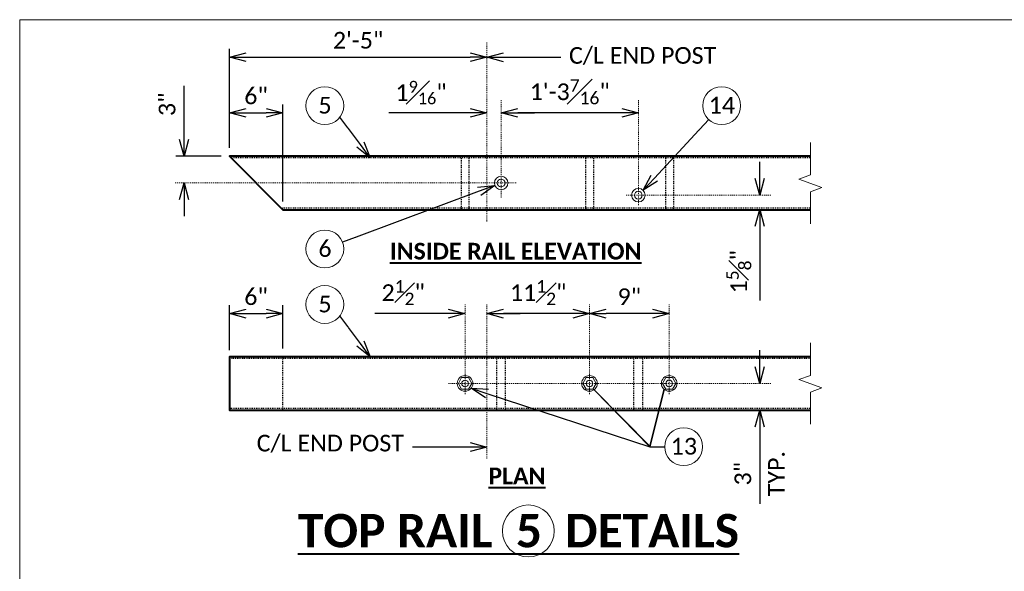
# Model space of a CAD drawing. Extents: x -1150 to 724, y -518 to -203.
# Tile 6 of 15: x -63 to 48, y -265 to -203. Entities that reach past the tile are written whole.
import ezdxf
from ezdxf import colors
from ezdxf.entities.mleader import LeaderData, LeaderLine
from ezdxf.enums import TextEntityAlignment as Align
from ezdxf.math import Vec2, Vec3

# ---------------------------------------------------------------- set-up
doc = ezdxf.new("R2010")
doc.units = 0
doc.header["$MEASUREMENT"] = 0
doc.linetypes.add('Wisdot2', pattern=[0.125, 0.0625, -0.0625])
doc.linetypes.add('Wisdot4', pattern=[0.28125, 0.125, -0.0625, 0.03125, -0.0625])
for name, color, linetype, lineweight in [('B_ANNO_BREAK', 7, 'Continuous', 18), ('B_ANNO_DIM', 7, 'Continuous', 18), ('B_ANNO_SYMB', 7, 'Continuous', 18), ('B_ANNO_TEXT', 7, 'Continuous', 18), ('B_ANNO_TEXT_TITLE', 7, 'Continuous', 40), ('B_CNTR', 1, 'Wisdot4', 18), ('B_DETAIL_HIDDEN', 7, 'Wisdot2', 25), ('B_DETAIL_OBJ', 7, 'Continuous', 40), ('B_STEEL', 92, 'Continuous', 18), ('B_STEEL_BOLT', 3, 'Continuous', 18)]:
    doc.layers.add(name, color=color, linetype=linetype, lineweight=lineweight)
doc.layers.add('B_ANNO_NOPLOT', color=47, linetype='Continuous', lineweight=18, plot=False)
doc.styles.add('Annotative', font='calibri.ttf', dxfattribs={"height": 0.0625})
doc.styles.get("Standard").update_dxf_attribs({"font": 'calibri.ttf'})
doc.styles.add('Subtitle', font='calibrib.ttf', dxfattribs={"height": 0.0625})
doc.styles.add('Title', font='calibrib.ttf', dxfattribs={"height": 0.125})
doc.dimstyles.new('Annotative', dxfattribs={"dimscale": 0, "dimtxt": 0.0625, "dimasz": 0.0625, "dimexe": 0.03125, "dimexo": 0.03125, "dimgap": 0.03125, "dimtad": 1, "dimdec": 3, "dimzin": 3, "dimdsep": 46, "dimlunit": 4, "dimtxsty": 'Standard', "dimblk": 'OPEN30', "dimcen": 0.03125, "dimaunit": 1, "dimadec": 0, "dimazin": 3, "dimtfac": 0.75, "dimtdec": 3, "dimtofl": 0, "dimtmove": 0, "dimatfit": 3, "dimldrblk": 'OPEN30', "dimfxl": 1, "dimtfill": 1, "dimfrac": 1, "dimtolj": 1, "dimtzin": 0, "dimarcsym": 0})

# ---------------------------------------------------------------- blocks, each defined once
blk = doc.blocks.new('AnonymousCell40')
at = {"layer": 'B_STEEL'}
for radius in [0.759, 0.438]:
    blk.add_circle((0, 0), radius, dxfattribs=at)
blk = doc.blocks.new('_Open30')
at = {"color": 0, "linetype": 'ByBlock', "lineweight": -2}
for p, q in [((-1, 0.268), (0, 0)), ((0, 0), (-1, -0.268)), ((0, 0), (-1, 0))]:
    blk.add_line(p, q, dxfattribs=at)
blk = doc.blocks.new('*D194')
at = {"layer": 'B_ANNO_DIM', "color": 0, "lineweight": -2, "transparency": 16777216}
for p, q in [((23.58, 277.86), (23.58, 282.9)), ((29.58, 278.05), (29.58, 282.9)), ((25.46, 281.97), (27.71, 281.97))]:
    blk.add_line(p, q, dxfattribs=at)
at = {"layer": 'Defpoints', "color": 0, "transparency": 16777216}
for p in [(29.58, 281.97), (23.58, 276.93), (29.58, 277.11)]:
    blk.add_point(p, dxfattribs=at)
at = {"layer": 'B_ANNO_DIM', "color": 0, "lineweight": -2, "transparency": 16777216, "xscale": 1.875, "yscale": 1.875, "zscale": 1.875, "rotation": 180}
blk.add_blockref('_Open30', (23.58, 281.97), dxfattribs=at)
at = {"layer": 'B_ANNO_DIM', "color": 0, "lineweight": -2, "transparency": 16777216, "xscale": 1.875, "yscale": 1.875, "zscale": 1.875}
blk.add_blockref('_Open30', (29.58, 281.97), dxfattribs=at)
at = {"layer": 'B_ANNO_DIM', "color": 0, "transparency": 16777216, "insert": (26.58, 283.86), "char_height": 1.875, "attachment_point": 5, "bg_fill": 3, "box_fill_scale": 1.25, "bg_fill_color": 256, "bg_fill_true_color": 13158600, "bg_fill_transparency": 0}
blk.add_mtext('\\A1;6"', dxfattribs=at)
blk = doc.blocks.new('*D203')
at = {"layer": 'B_ANNO_DIM', "color": 0, "lineweight": -2, "transparency": 16777216}
for p, q in [((18.48, 301.52), (18.48, 307.58)), ((22.65, 299.65), (17.54, 299.65)), ((18.48, 294.77), (18.48, 292.9))]:
    blk.add_line(p, q, dxfattribs=at)
at = {"layer": 'Defpoints', "color": 0, "transparency": 16777216}
for p in [(23.58, 299.65), (18.48, 296.65), (18.48, 296.65)]:
    blk.add_point(p, dxfattribs=at)
at = {"layer": 'B_ANNO_DIM', "color": 0, "lineweight": -2, "transparency": 16777216, "xscale": 1.875, "yscale": 1.875, "zscale": 1.875}
for p, rotation in [((18.48, 299.65), 270), ((18.48, 296.65), 90)]:
    blk.add_blockref('_Open30', p, dxfattribs=dict(at, rotation=rotation))
at = {"layer": 'B_ANNO_DIM', "color": 0, "transparency": 16777216, "insert": (16.58, 305.49), "char_height": 1.875, "attachment_point": 5, "rotation": 90, "bg_fill": 3, "box_fill_scale": 1.25, "bg_fill_color": 256, "bg_fill_true_color": 13158600, "bg_fill_transparency": 0}
blk.add_mtext('\\A1;3"', dxfattribs=at)
blk = doc.blocks.new('*D196')
at = {"layer": 'B_ANNO_DIM', "color": 0, "lineweight": -2, "transparency": 16777216}
for p, q in [((29.58, 294.58), (29.58, 305.47)), ((25.46, 304.53), (27.71, 304.53))]:
    blk.add_line(p, q, dxfattribs=at)
at = {"layer": 'Defpoints', "color": 0, "transparency": 16777216}
for p in [(23.58, 304.53), (29.58, 304.53), (29.58, 293.65)]:
    blk.add_point(p, dxfattribs=at)
at = {"layer": 'B_ANNO_DIM', "color": 0, "lineweight": -2, "transparency": 16777216, "xscale": 1.875, "yscale": 1.875, "zscale": 1.875, "rotation": 180}
blk.add_blockref('_Open30', (23.58, 304.53), dxfattribs=at)
at = {"layer": 'B_ANNO_DIM', "color": 0, "lineweight": -2, "transparency": 16777216, "xscale": 1.875, "yscale": 1.875, "zscale": 1.875}
blk.add_blockref('_Open30', (29.58, 304.53), dxfattribs=at)
at = {"layer": 'B_ANNO_DIM', "color": 0, "transparency": 16777216, "insert": (26.58, 306.43), "char_height": 1.875, "attachment_point": 5, "bg_fill": 3, "box_fill_scale": 1.25, "bg_fill_color": 256, "bg_fill_true_color": 13158600, "bg_fill_transparency": 0}
blk.add_mtext('\\A1;6"', dxfattribs=at)
blk = doc.blocks.new('*D208')
at = {"layer": 'B_ANNO_DIM', "color": 0, "lineweight": -2, "transparency": 16777216}
for p, q in [((50.66, 304.53), (41.5, 304.53)), ((56.02, 304.53), (57.9, 304.53))]:
    blk.add_line(p, q, dxfattribs=at)
at = {"layer": 'Defpoints', "color": 0, "transparency": 16777216}
for p in [(52.54, 304.53), (52.54, 304.53), (54.15, 304.53)]:
    blk.add_point(p, dxfattribs=at)
at = {"layer": 'B_ANNO_DIM', "color": 0, "lineweight": -2, "transparency": 16777216, "xscale": 1.875, "yscale": 1.875, "zscale": 1.875}
blk.add_blockref('_Open30', (52.54, 304.53), dxfattribs=at)
at = {"layer": 'B_ANNO_DIM', "color": 0, "lineweight": -2, "transparency": 16777216, "xscale": 1.875, "yscale": 1.875, "zscale": 1.875, "rotation": 180}
blk.add_blockref('_Open30', (54.15, 304.53), dxfattribs=at)
at = {"layer": 'B_ANNO_DIM', "color": 0, "transparency": 16777216, "insert": (45.14, 306.81), "char_height": 1.875, "attachment_point": 5, "bg_fill": 3, "box_fill_scale": 1.25, "bg_fill_color": 256, "bg_fill_true_color": 13158600, "bg_fill_transparency": 0}
blk.add_mtext('\\A1;1{\\H0.7x;\\S9#16;}"', dxfattribs=at)
blk = doc.blocks.new('*D199')
at = {"layer": 'B_ANNO_DIM', "color": 0, "lineweight": -2, "transparency": 16777216}
for p, q in [((23.58, 300.58), (23.58, 311.72)), ((25.46, 310.79), (50.66, 310.79))]:
    blk.add_line(p, q, dxfattribs=at)
at = {"layer": 'Defpoints', "color": 0, "transparency": 16777216}
for p in [(52.54, 310.79), (52.54, 310.79), (23.58, 299.65)]:
    blk.add_point(p, dxfattribs=at)
at = {"layer": 'B_ANNO_DIM', "color": 0, "lineweight": -2, "transparency": 16777216, "xscale": 1.875, "yscale": 1.875, "zscale": 1.875, "rotation": 180}
blk.add_blockref('_Open30', (23.58, 310.79), dxfattribs=at)
at = {"layer": 'B_ANNO_DIM', "color": 0, "lineweight": -2, "transparency": 16777216, "xscale": 1.875, "yscale": 1.875, "zscale": 1.875}
blk.add_blockref('_Open30', (52.54, 310.79), dxfattribs=at)
at = {"layer": 'B_ANNO_DIM', "color": 0, "transparency": 16777216, "insert": (38.06, 312.68), "char_height": 1.875, "attachment_point": 5, "bg_fill": 3, "box_fill_scale": 1.25, "bg_fill_color": 256, "bg_fill_true_color": 13158600, "bg_fill_transparency": 0}
blk.add_mtext('\\A1;2\'-5"', dxfattribs=at)
blk = doc.blocks.new('Nnumber in circle')
at = {"layer": 'B_ANNO_SYMB'}
blk.add_circle((0, 0), 2.13, dxfattribs=at)
at = {"layer": 'B_ANNO_TEXT', "style": 'Annotative'}
blk.add_attdef('#', text='', height=1.88, dxfattribs=at).set_placement((0.02, -0.89, -0.84), align=Align.CENTER)
blk = doc.blocks.new('AnonymousCell61')
at = {"layer": 'B_STEEL_BOLT', "flags": 128}
blk.add_lwpolyline([(-0.75, 0), (-0.38, 0.65), (0.38, 0.65), (0.75, 0), (0.38, -0.65), (-0.38, -0.65), (-0.75, 0)], dxfattribs=at)
at = {"layer": 'B_STEEL_BOLT'}
for radius in [0.879, 0.375]:
    blk.add_circle((0, 0), radius, dxfattribs=at)
blk = doc.blocks.new('*D276')
at = {"layer": 'B_ANNO_DIM', "color": 0, "lineweight": -2, "transparency": 16777216}
blk.add_line((71.17, 281.97), (65.96, 281.97), dxfattribs=at)
at = {"layer": 'Defpoints', "color": 0, "transparency": 16777216}
for p in [(64.08, 281.97), (64.08, 281.97), (73.04, 281.97)]:
    blk.add_point(p, dxfattribs=at)
at = {"layer": 'B_ANNO_DIM', "color": 0, "lineweight": -2, "transparency": 16777216, "xscale": 1.875, "yscale": 1.875, "zscale": 1.875, "rotation": 180}
blk.add_blockref('_Open30', (64.08, 281.97), dxfattribs=at)
at = {"layer": 'B_ANNO_DIM', "color": 0, "lineweight": -2, "transparency": 16777216, "xscale": 1.875, "yscale": 1.875, "zscale": 1.875}
blk.add_blockref('_Open30', (73.04, 281.97), dxfattribs=at)
at = {"layer": 'B_ANNO_DIM', "color": 0, "transparency": 16777216, "insert": (68.56, 283.86), "char_height": 1.875, "attachment_point": 5, "bg_fill": 3, "box_fill_scale": 1.25, "bg_fill_color": 256, "bg_fill_true_color": 13158600, "bg_fill_transparency": 0}
blk.add_mtext('\\A1;9"', dxfattribs=at)
blk = doc.blocks.new('*D277')
at = {"layer": 'B_ANNO_DIM', "color": 0, "lineweight": -2, "transparency": 16777216}
blk.add_line((62.21, 281.97), (54.41, 281.97), dxfattribs=at)
at = {"layer": 'Defpoints', "color": 0, "transparency": 16777216}
for p in [(52.54, 281.97), (52.54, 281.97), (64.08, 281.97)]:
    blk.add_point(p, dxfattribs=at)
at = {"layer": 'B_ANNO_DIM', "color": 0, "lineweight": -2, "transparency": 16777216, "xscale": 1.875, "yscale": 1.875, "zscale": 1.875, "rotation": 180}
blk.add_blockref('_Open30', (52.54, 281.97), dxfattribs=at)
at = {"layer": 'B_ANNO_DIM', "color": 0, "lineweight": -2, "transparency": 16777216, "xscale": 1.875, "yscale": 1.875, "zscale": 1.875}
blk.add_blockref('_Open30', (64.08, 281.97), dxfattribs=at)
at = {"layer": 'B_ANNO_DIM', "color": 0, "transparency": 16777216, "insert": (58.31, 284.32), "char_height": 1.875, "attachment_point": 5, "bg_fill": 3, "box_fill_scale": 1.25, "bg_fill_color": 256, "bg_fill_true_color": 13158600, "bg_fill_transparency": 0}
blk.add_mtext('\\A1;11{\\H0.75x;\\S1#2;}"', dxfattribs=at)
blk = doc.blocks.new('*D279')
at = {"layer": 'B_ANNO_DIM', "color": 0, "lineweight": -2, "transparency": 16777216}
for p, q in [((48.21, 281.97), (39.93, 281.97)), ((54.41, 281.97), (56.29, 281.97))]:
    blk.add_line(p, q, dxfattribs=at)
at = {"layer": 'Defpoints', "color": 0, "transparency": 16777216}
for p in [(50.08, 281.97), (50.08, 281.97), (52.54, 281.97)]:
    blk.add_point(p, dxfattribs=at)
at = {"layer": 'B_ANNO_DIM', "color": 0, "lineweight": -2, "transparency": 16777216, "xscale": 1.875, "yscale": 1.875, "zscale": 1.875}
blk.add_blockref('_Open30', (50.08, 281.97), dxfattribs=at)
at = {"layer": 'B_ANNO_DIM', "color": 0, "lineweight": -2, "transparency": 16777216, "xscale": 1.875, "yscale": 1.875, "zscale": 1.875, "rotation": 180}
blk.add_blockref('_Open30', (52.54, 281.97), dxfattribs=at)
at = {"layer": 'B_ANNO_DIM', "color": 0, "transparency": 16777216, "insert": (43.13, 284.32), "char_height": 1.875, "attachment_point": 5, "bg_fill": 3, "box_fill_scale": 1.25, "bg_fill_color": 256, "bg_fill_true_color": 13158600, "bg_fill_transparency": 0}
blk.add_mtext('\\A1;2{\\H0.75x;\\S1#2;}"', dxfattribs=at)
blk = doc.blocks.new('*D288')
at = {"layer": 'B_ANNO_DIM', "color": 0, "lineweight": -2, "transparency": 16777216}
for p, q in [((83.23, 276), (83.23, 277.87)), ((82.49, 271.11), (82.3, 271.11)), ((83.23, 269.24), (83.23, 260.58))]:
    blk.add_line(p, q, dxfattribs=at)
at = {"layer": 'Defpoints', "color": 0, "transparency": 16777216}
for p in [(83.23, 274.12), (83.23, 274.12), (83.43, 271.11)]:
    blk.add_point(p, dxfattribs=at)
at = {"layer": 'B_ANNO_DIM', "color": 0, "lineweight": -2, "transparency": 16777216, "xscale": 1.875, "yscale": 1.875, "zscale": 1.875}
for p, rotation in [((83.23, 274.12), 270), ((83.23, 271.11), 90)]:
    blk.add_blockref('_Open30', p, dxfattribs=dict(at, rotation=rotation))
at = {"layer": 'B_ANNO_DIM', "color": 0, "transparency": 16777216, "char_height": 1.875, "attachment_point": 5, "rotation": 90, "bg_fill": 3, "box_fill_scale": 1.25, "bg_fill_color": 256, "bg_fill_true_color": 13158600, "bg_fill_transparency": 0}
for s, insert in [('\\A1;TYP.', (85.11, 263.97)), ('\\A1;3"', (81.34, 263.97))]:
    blk.add_mtext(s, dxfattribs=dict(at, insert=insert))
blk = doc.blocks.new('*D282')
at = {"layer": 'B_ANNO_DIM', "color": 0, "lineweight": -2, "transparency": 16777216}
blk.add_line((67.71, 304.53), (56.02, 304.53), dxfattribs=at)
at = {"layer": 'Defpoints', "color": 0, "transparency": 16777216}
for p in [(54.15, 304.53), (54.15, 304.53), (69.58, 304.53)]:
    blk.add_point(p, dxfattribs=at)
at = {"layer": 'B_ANNO_DIM', "color": 0, "lineweight": -2, "transparency": 16777216, "xscale": 1.875, "yscale": 1.875, "zscale": 1.875, "rotation": 180}
blk.add_blockref('_Open30', (54.15, 304.53), dxfattribs=at)
at = {"layer": 'B_ANNO_DIM', "color": 0, "lineweight": -2, "transparency": 16777216, "xscale": 1.875, "yscale": 1.875, "zscale": 1.875}
blk.add_blockref('_Open30', (69.58, 304.53), dxfattribs=at)
at = {"layer": 'B_ANNO_DIM', "color": 0, "transparency": 16777216, "insert": (61.86, 306.9), "char_height": 1.875, "attachment_point": 5, "bg_fill": 3, "box_fill_scale": 1.25, "bg_fill_color": 256, "bg_fill_true_color": 13158600, "bg_fill_transparency": 0}
blk.add_mtext('\\A1;1\'-3{\\H0.75x;\\S7#16;}"', dxfattribs=at)
blk = doc.blocks.new('*D313')
at = {"layer": 'B_ANNO_DIM', "color": 0, "lineweight": -2, "transparency": 16777216}
for p, q in [((83.23, 297.15), (83.23, 299.02)), ((83.23, 291.77), (83.23, 283.44))]:
    blk.add_line(p, q, dxfattribs=at)
at = {"layer": 'Defpoints', "color": 0, "transparency": 16777216}
for p in [(83.23, 295.27), (83.23, 293.65), (83.23, 293.65)]:
    blk.add_point(p, dxfattribs=at)
at = {"layer": 'B_ANNO_DIM', "color": 0, "lineweight": -2, "transparency": 16777216, "xscale": 1.875, "yscale": 1.875, "zscale": 1.875}
for p, rotation in [((83.23, 295.27), 270), ((83.23, 293.65), 90)]:
    blk.add_blockref('_Open30', p, dxfattribs=dict(at, rotation=rotation))
at = {"layer": 'B_ANNO_DIM', "color": 0, "transparency": 16777216, "insert": (80.87, 286.67), "char_height": 1.875, "attachment_point": 5, "rotation": 90, "bg_fill": 3, "box_fill_scale": 1.25, "bg_fill_color": 256, "bg_fill_true_color": 13158600, "bg_fill_transparency": 0}
blk.add_mtext('\\A1;1{\\H0.75x;\\S5#8;}"', dxfattribs=at)
blk = doc.blocks.new('*U104')
at = {"layer": 'B_ANNO_NOPLOT', "flags": 128}
blk.add_lwpolyline([(0, 0), (0, 315), (404.91, 315), (404.91, 298.57), (472.5, 298.57), (472.5, 50.62), (395.71, 50.62), (395.71, 0)], close=True, dxfattribs=at)
at = {"layer": 'B_ANNO_TEXT', "style": 'Annotative'}
blk.add_attdef('SHT#', (411.46, 162.66), '', height=1.88, dxfattribs=at)
blk = doc.blocks.new('*U188')
at = {"layer": 'B_ANNO_BREAK', "flags": 128}
for points in [[(88.92455, 292.06163), (88.92455, 295.66903), (90.21324, 296.13807), (87.63587, 297.07616), (88.92455, 297.5452), (88.92455, 301.19412)], [(88.92455, 269.52915), (88.92455, 273.13654), (90.21324, 273.60559), (87.63587, 274.54367), (88.92455, 275.01272), (88.92455, 278.66164)]]:
    blk.add_lwpolyline(points, dxfattribs=at)
at = {"layer": 'B_ANNO_NOPLOT', "flags": 128}
blk.add_lwpolyline([(0, 0), (0, 315), (404.90958, 315), (404.90958, 298.56895), (472.5, 298.56895), (472.5, 50.62451), (395.71344, 50.62451), (395.71344, 0)], close=True, dxfattribs=at)
at = {"layer": 'B_ANNO_SYMB'}
blk.add_circle((57.20278, 257.53059), 2.92126, dxfattribs=at)
at = {"layer": 'B_CNTR'}
for p, q in [((52.53874, 312.43457), (52.53874, 292.29731)), ((54.14595, 295.01493), (54.14595, 305.94095)), ((55.84381, 296.6468), (17.42183, 296.6468)), ((52.53874, 265.66779), (52.53874, 283.08447))]:
    blk.add_line(p, q, dxfattribs=at)
at = {"layer": 'B_DETAIL_HIDDEN', "ltscale": 0.75}
for p, q in [((88.85553, 299.4593), (23.77095, 299.4593)), ((88.92455, 276.92682), (23.58345, 276.92682)), ((29.58345, 271.11432), (29.58345, 277.11432)), ((53.6441, 271.11432), (53.6441, 277.11432)), ((54.6441, 271.11432), (54.6441, 277.11432)), ((88.85553, 271.30182), (23.58345, 271.30182))]:
    blk.add_line(p, q, dxfattribs=at)
at = {"layer": 'B_DETAIL_HIDDEN', "ltscale": 0.75, "flags": 128}
blk.add_lwpolyline([(88.85553, 293.8343), (29.39595, 293.8343)], dxfattribs=at)
at = {"layer": 'B_DETAIL_OBJ', "flags": 128}
for points in [[(88.85553, 299.6468), (23.58345, 299.6468), (29.58345, 293.6468), (88.85553, 293.6468)], [(88.92455, 277.11432), (23.58345, 277.11432), (23.58345, 271.11432), (88.92455, 271.11432)]]:
    blk.add_lwpolyline(points, dxfattribs=at)
blk.add_blockref('AnonymousCell40', (54.14592, 296.6471))
for p, values in [((34.31217, 289.23218), {'#': '6'}), ((34.31217, 282.99192), {'#': '5'})]:
    blk.add_blockref('Nnumber in circle', p).add_auto_attribs(values)
at = {"layer": 'B_ANNO_TEXT_TITLE', "attachment_point": 1}
for s, insert, char_height, width, style in [('{\\LINSIDE RAIL ELEVATION}', (41.62932, 289.9205), 1.875, 60.1226988, 'Subtitle'), ('{\\LPLAN}', (52.71598, 264.65952), 1.875, 60.1226988, 'Subtitle'), ('\\pxqc;{\\LTOP RAIL  5  DETAILS}', (13.41722, 259.44345), 3.75, 85.3458693, 'Title')]:
    blk.add_mtext(s, dxfattribs=dict(at, insert=insert, char_height=char_height, width=width, style=style))
at = {"layer": 'B_ANNO_DIM'}
ml = blk.add_multileader_mtext('Standard', dxfattribs=at)
ml.set_content('', color=256)
ml.set_leader_properties()
ml.set_arrow_properties(name='OPEN30')
ml.build(insert=Vec2(0, 0))
ml.multileader.update_dxf_attribs({"text_right_attachment_type": 3, "dogleg_length": 0.0625, "arrow_head_size": 1.875, "scale": 30})
ctx = ml.context
ctx.base_point, ctx.scale, ctx.char_height, ctx.arrow_head_size, ctx.landing_gap_size, ctx.plane_origin, ctx.plane_x_axis, ctx.plane_y_axis = Vec3(34.89415, 305.56416), 30, 1.875, 1.875, 0.9375, Vec3(39.27074, 299.67189), Vec3(0.596278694, -0.802777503), Vec3(0.802777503, 0.596278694)
ctx.right_attachment = 3
notes = []
notes.append((ctx, [(0, (1, 1, 0), (36.91112, 302.84868), (-0.596278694, 0.802777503), 1.5076, [(0, [(39.42865, 299.4593), (36.97815, 302.75845), (36.93346, 302.8186)], 0, [])])]))
ctx.mtext.insert, ctx.mtext.text_direction, ctx.mtext.rotation, ctx.mtext.flow_direction = Vec3(36.20577, 305.37057), Vec3(0.596278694, -0.802777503), 5.351246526, 5
ml = blk.add_multileader_mtext('Standard', dxfattribs=at)
ml.set_content('', color=256)
ml.set_leader_properties()
ml.set_arrow_properties(name='OPEN30')
ml.build(insert=Vec2(0, 0))
ml.multileader.update_dxf_attribs({"text_right_attachment_type": 3, "dogleg_length": 0.0625, "arrow_head_size": 1.875, "scale": 30})
ctx = ml.context
ctx.base_point, ctx.scale, ctx.char_height, ctx.arrow_head_size, ctx.landing_gap_size, ctx.plane_origin, ctx.plane_x_axis, ctx.plane_y_axis = Vec3(34.548, 289.32034), 30, 1.875, 1.875, 0.9375, Vec3(41.44424, 291.89842), Vec3(0.936686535, 0.350169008), Vec3(-0.350169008, 0.936686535)
ctx.right_attachment = 3
notes.append((ctx, [(0, (1, 1, 0), (37.73755, 290.51272), (-0.936686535, -0.350169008), 1.53014, [(0, [(53.43512, 296.38107), (37.84283, 290.55208), (37.77264, 290.52584)], 0, [])])]))
ctx.mtext.insert, ctx.mtext.text_direction, ctx.mtext.rotation, ctx.mtext.flow_direction = Vec3(35.09786, 290.52677), Vec3(0.936686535, 0.350169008), 0.35775153, 5
ml = blk.add_multileader_mtext('Standard', dxfattribs=at)
ml.set_content('', color=256)
ml.set_leader_properties()
ml.set_arrow_properties(name='OPEN30')
ml.build(insert=Vec2(0, 0))
ml.multileader.update_dxf_attribs({"text_right_attachment_type": 3, "dogleg_length": 0.0625, "arrow_head_size": 1.875, "scale": 30})
ctx = ml.context
ctx.base_point, ctx.scale, ctx.char_height, ctx.arrow_head_size, ctx.landing_gap_size, ctx.plane_origin, ctx.plane_x_axis, ctx.plane_y_axis = Vec3(34.89415, 283.21917), 30, 1.875, 1.875, 0.9375, Vec3(39.27074, 277.32691), Vec3(0.596278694, -0.802777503), Vec3(0.802777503, 0.596278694)
ctx.right_attachment = 3
notes.append((ctx, [(0, (1, 1, 0), (36.91112, 280.5037), (-0.596278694, 0.802777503), 1.5076, [(0, [(39.42865, 277.11432), (36.97815, 280.41346), (36.93346, 280.47362)], 0, [])])]))
ctx.mtext.insert, ctx.mtext.text_direction, ctx.mtext.rotation, ctx.mtext.flow_direction = Vec3(36.20577, 283.02558), Vec3(0.596278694, -0.802777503), 5.351246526, 5
ml = blk.add_multileader_mtext('Standard', dxfattribs=at)
ml.set_content('C/L END POST', color=256)
ml.set_leader_properties()
ml.set_arrow_properties(name='OPEN30')
ml.build(insert=Vec2(0, 0))
ml.multileader.update_dxf_attribs({"text_right_attachment_type": 3, "dogleg_length": 0.0625, "arrow_head_size": 1.875, "scale": 30})
ctx = ml.context
ctx.base_point, ctx.scale, ctx.char_height, ctx.arrow_head_size, ctx.landing_gap_size, ctx.plane_origin = Vec3(25.71474, 267.20326), 30, 1.875, 1.875, 0.9375, Vec3(52.53874, 266.96461)
ctx.right_attachment = 3
notes.append((ctx, [(0, (1, 1, 0), (46.04118, 266.95807), (-1, 0), 1.875, [(0, [(52.53874, 266.96461), (47.21502, 266.95807), (46.55767, 266.95807)], 0, [])])]))
ctx.mtext.insert, ctx.mtext.flow_direction = Vec3(26.65224, 268.3434), 5
for ctx, leaders in notes:
    for number, flags, end, landing, length, lines in leaders:
        leader = LeaderData()
        leader.index, (leader.has_last_leader_line, leader.has_dogleg_vector, leader.attachment_direction) = number, flags
        leader.last_leader_point, leader.dogleg_vector, leader.dogleg_length = Vec3(end), Vec3(landing), length
        for number, points, colour, breaks in lines:
            line = LeaderLine()
            line.index, line.vertices, line.color, line.breaks = number, Vec3.list(points), colors.encode_raw_color(colour), breaks
            leader.lines.append(line)
        ctx.leaders.append(leader)
dim = blk.add_linear_dim(base=(52.53874, 304.52927), p1=(54.14595, 304.52927), p2=(52.53874, 304.52927), text='1{\\H0.7x;\\S9#16;}"', dimstyle='Annotative', override={"dimdec": 4}, dxfattribs=at)
dim.commit()
dim.dimension.update_dxf_attribs({"geometry": '*D208', "text_midpoint": (45.14393, 306.81108)})
dim = blk.add_linear_dim(base=(18.47753, 296.6468), p1=(23.58345, 299.6468), p2=(18.47753, 296.6468), angle=90, dimstyle='Annotative', dxfattribs=at)
dim.commit()
dim.dimension.update_dxf_attribs({"geometry": '*D203', "text_midpoint": (18.47753, 305.48887), "dimtype": 160})
dim = blk.add_linear_dim(base=(29.58345, 281.9663), p1=(23.58345, 276.92682), p2=(29.58345, 277.11432), dimstyle='Annotative', dxfattribs=at)
dim.commit()
dim.dimension.update_dxf_attribs({"geometry": '*D194', "text_midpoint": (26.58345, 283.86366)})
dim = blk.add_linear_dim(base=(29.58345, 304.52927), p1=(23.58345, 304.52927), p2=(29.58345, 293.6468), dimstyle='Annotative', dxfattribs=at)
dim.commit()
dim.dimension.update_dxf_attribs({"geometry": '*D196', "text_midpoint": (26.58345, 306.42663)})
dim = blk.add_linear_dim(base=(52.53874, 310.78506), p1=(23.58345, 299.6468), p2=(52.53874, 310.78506), dimstyle='Annotative', dxfattribs=at)
dim.commit()
dim.dimension.update_dxf_attribs({"geometry": '*D199', "text_midpoint": (38.06109, 312.68314)})
blk.add_blockref('Nnumber in circle', (34.31217, 305.3369)).add_auto_attribs({'#': '5'})
ml = blk.add_multileader_mtext('Standard', dxfattribs=at)
ml.set_content('{\\C256;C/L END POST}', color=256)
ml.set_leader_properties()
ml.set_arrow_properties(name='OPEN30')
ml.build(insert=Vec2(0, 0))
ml.multileader.update_dxf_attribs({"text_right_attachment_type": 3, "dogleg_length": 0.0625, "arrow_head_size": 1.875, "scale": 30})
ctx = ml.context
ctx.base_point, ctx.scale, ctx.char_height, ctx.arrow_head_size, ctx.landing_gap_size, ctx.plane_origin = Vec3(60.84076, 310.78506), 30, 1.875, 1.875, 0.9375, Vec3(52.53874, 310.78506)
ctx.right_attachment = 3
notes = []
notes.append((ctx, [(0, (1, 1, 0), (58.96576, 310.78506), (1, 0), 1.875, [(0, [(52.53874, 310.78506), (57.70165, 310.78506), (58.40394, 310.78506)], 0, [])])]))
ctx.mtext.insert, ctx.mtext.flow_direction = Vec3(61.77826, 311.92521), 5
for ctx, leaders in notes:
    for number, flags, end, landing, length, lines in leaders:
        leader = LeaderData()
        leader.index, (leader.has_last_leader_line, leader.has_dogleg_vector, leader.attachment_direction) = number, flags
        leader.last_leader_point, leader.dogleg_vector, leader.dogleg_length = Vec3(end), Vec3(landing), length
        for number, points, colour, breaks in lines:
            line = LeaderLine()
            line.index, line.vertices, line.color, line.breaks = number, Vec3.list(points), colors.encode_raw_color(colour), breaks
            leader.lines.append(line)
        ctx.leaders.append(leader)
blk = doc.blocks.new('*U275')
at = {"layer": 'B_ANNO_NOPLOT', "flags": 128}
blk.add_lwpolyline([(0, 0), (0, 315), (404.90958, 315), (404.90958, 298.56895), (472.5, 298.56895), (472.5, 50.62451), (395.71344, 50.62451), (395.71344, 0)], close=True, dxfattribs=at)
at = {"layer": 'B_CNTR'}
for p, q in [((69.58345, 294.1507), (69.58345, 305.95068)), ((68.2003, 295.2718), (84.48334, 295.2718)), ((50.08345, 272.89657), (50.08345, 283.08447)), ((64.08345, 272.89657), (64.08345, 283.08447)), ((73.04107, 272.90298), (73.04107, 283.08447)), ((48.22992, 274.12072), (84.55143, 274.12072))]:
    blk.add_line(p, q, dxfattribs=at)
at = {"layer": 'B_DETAIL_HIDDEN', "ltscale": 0.75}
for p, q in [((49.64595, 299.6468), (49.64595, 293.6468)), ((50.52095, 299.6468), (50.52095, 293.6468)), ((63.64595, 299.6468), (63.64595, 293.6468)), ((64.52095, 299.6468), (64.52095, 293.6468)), ((72.64595, 299.6468), (72.64595, 293.6468)), ((73.52095, 299.6468), (73.52095, 293.6468)), ((69.0853, 271.11432), (69.0853, 277.11432)), ((70.0853, 271.11432), (70.0853, 277.11432))]:
    blk.add_line(p, q, dxfattribs=at)
for p, values in [((78.9484, 305.3369), {'#': '14'}), ((74.67204, 267.00599), {'#': '13'})]:
    blk.add_blockref('Nnumber in circle', p).add_auto_attribs(values)
for name, p in [('AnonymousCell40', (69.58342, 295.2721)), ('AnonymousCell61', (50.08349, 274.11412)), ('AnonymousCell61', (64.08349, 274.11412)), ('AnonymousCell61', (73.04112, 274.12052))]:
    blk.add_blockref(name, p)
at = {"layer": 'B_ANNO_DIM'}
ml = blk.add_multileader_mtext('Standard', dxfattribs=at)
ml.set_content('', color=256)
ml.set_leader_properties()
ml.set_arrow_properties(name='OPEN30')
ml.build(insert=Vec2(0, 0))
ml.multileader.update_dxf_attribs({"text_right_attachment_type": 3, "dogleg_length": 0.0625, "arrow_head_size": 1.875, "scale": 30})
ctx = ml.context
ctx.base_point, ctx.scale, ctx.char_height, ctx.arrow_head_size, ctx.landing_gap_size, ctx.plane_origin, ctx.plane_x_axis, ctx.plane_y_axis = Vec3(78.78431, 305.14568), 30, 1.875, 1.875, 0.9375, Vec3(73.76242, 299.76831), Vec3(-0.682537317, -0.730850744), Vec3(0.730850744, -0.682537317)
ctx.right_attachment = 3
notes = []
notes.append((ctx, [(0, (1, 1, 0), (76.46339, 302.66047), (0.682537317, 0.730850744), 1.52543, [(0, [(70.10038, 295.82738), (76.38667, 302.57832), (76.43782, 302.63309)], 0, [])])]))
ctx.mtext.insert, ctx.mtext.text_direction, ctx.mtext.rotation, ctx.mtext.flow_direction = Vec3(78.82961, 303.82063), Vec3(-0.682537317, -0.730850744), 3.961160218, 5
ml = blk.add_multileader_mtext('Standard', dxfattribs=at)
ml.set_content('', color=256)
ml.set_leader_properties()
ml.set_arrow_properties(name='OPEN30')
ml.build(insert=Vec2(0, 0))
ml.multileader.update_dxf_attribs({"text_right_attachment_type": 3, "dogleg_length": 0.0625, "arrow_head_size": 1.875, "scale": 30})
ctx = ml.context
ctx.base_point, ctx.scale, ctx.char_height, ctx.arrow_head_size, ctx.landing_gap_size, ctx.plane_origin = Vec3(72.54527, 267.00599), 30, 1.875, 1.875, 0.9375, Vec3(69.60383, 261.85506)
ctx.right_attachment = 3
notes.append((ctx, [(0, (1, 1, 0), (71.01513, 267.00599), (1, 0), 1.53014, [(2, [(50.77061, 273.56667), (70.85541, 267.00599), (70.94817, 267.00599), (64.59229, 273.39795), (70.85541, 267.00599), (72.4985, 273.45862), (70.85541, 267.00599)], 0, [])])]))
ctx.mtext.insert, ctx.mtext.flow_direction = Vec3(73.48277, 267.94349), 5
for ctx, leaders in notes:
    for number, flags, end, landing, length, lines in leaders:
        leader = LeaderData()
        leader.index, (leader.has_last_leader_line, leader.has_dogleg_vector, leader.attachment_direction) = number, flags
        leader.last_leader_point, leader.dogleg_vector, leader.dogleg_length = Vec3(end), Vec3(landing), length
        for number, points, colour, breaks in lines:
            line = LeaderLine()
            line.index, line.vertices, line.color, line.breaks = number, Vec3.list(points), colors.encode_raw_color(colour), breaks
            leader.lines.append(line)
        ctx.leaders.append(leader)
dim = blk.add_linear_dim(base=(54.14595, 304.52927), p1=(69.58345, 304.52927), p2=(54.14595, 304.52927), dimstyle='Annotative', override={"dimdec": 4}, dxfattribs=at)
dim.commit()
dim.dimension.update_dxf_attribs({"geometry": '*D282', "text_midpoint": (61.8647, 306.90349)})
dim = blk.add_linear_dim(base=(83.23316, 293.6468), p1=(83.23316, 295.2718), p2=(83.23316, 293.6468), angle=90, dimstyle='Annotative', dxfattribs=at)
dim.commit()
dim.dimension.update_dxf_attribs({"geometry": '*D313', "text_midpoint": (83.23316, 286.66964), "dimtype": 160})
dim = blk.add_linear_dim(base=(64.08345, 281.9663), p1=(73.04107, 281.9663), p2=(64.08345, 281.9663), dimstyle='Annotative', dxfattribs=at)
dim.commit()
dim.dimension.update_dxf_attribs({"geometry": '*D276', "text_midpoint": (68.56226, 283.86438)})
dim = blk.add_linear_dim(base=(83.23316, 274.12072), p1=(83.43081, 271.11432), p2=(83.23316, 274.12072), angle=90, text='<>\\XTYP.', dimstyle='Annotative', dxfattribs=at)
dim.commit()
dim.dimension.update_dxf_attribs({"geometry": '*D288', "text_midpoint": (83.23316, 263.97129), "dimtype": 160})
dim = blk.add_linear_dim(base=(52.53874, 281.9663), p1=(64.08345, 281.9663), p2=(52.53874, 281.9663), dimstyle='Annotative', dxfattribs=at)
dim.commit()
dim.dimension.update_dxf_attribs({"geometry": '*D277', "text_midpoint": (58.31109, 284.31871)})
dim = blk.add_linear_dim(base=(50.08345, 281.9663), p1=(52.53874, 281.9663), p2=(50.08345, 281.9663), dimstyle='Annotative', dxfattribs=at)
dim.commit()
dim.dimension.update_dxf_attribs({"geometry": '*D279', "text_midpoint": (43.13116, 284.31871)})

msp = doc.modelspace()

# ---------------------------------------------------------------- block references
msp.add_blockref('*U188', (-62.95, -518.34))

# ---------------------------------------------------------------- next in the draw order: block references
msp.add_blockref('*U275', (-62.95, -518.34))

# ---------------------------------------------------------------- next in the draw order: block references
msp.add_blockref('*U104', (-62.95, -518.34))

doc.saveas('drawing.dxf')
